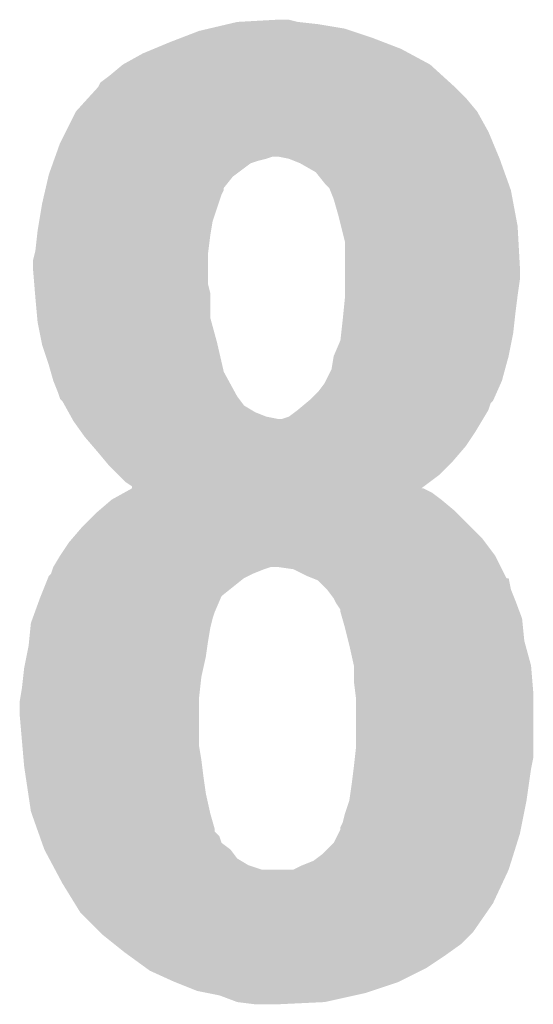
# Model space of a CAD drawing. Extents: x -0.05 to 0.95, y -0.15 to 1.54.
# Tile 37 of 45: x 0.6452 to 0.6681, y 1.0838 to 1.1277. Entities that reach past the tile are written whole.
import ezdxf

# ---------------------------------------------------------------- set-up
doc = ezdxf.new("R2010")
doc.units = 0
doc.layers.add('ACCEL_35_CLICK_V101_GTO', color=14, linetype='CONTINUOUS')

msp = doc.modelspace()

# ---------------------------------------------------------------- linework, layer by layer
at = {"layer": 'ACCEL_35_CLICK_V101_GTO'}
for points in [[(0.653625, 1.1273), (0.654475, 1.1275), (0.6597, 1.1273), (0.6585, 1.1275)], [(0.654475, 1.1275), (0.6549, 1.1276), (0.6585, 1.1275), (0.6576, 1.1276)], [(0.6549, 1.1276), (0.6567, 1.1277), (0.6576, 1.1276), (0.6572, 1.1277)], [(0.65242, 1.1269), (0.6532, 1.1272), (0.6609, 1.1269), (0.66, 1.1272)], [(0.6532, 1.1272), (0.653625, 1.1273), (0.66, 1.1272), (0.6597, 1.1273)], [(0.65118, 1.1264), (0.6519, 1.1267), (0.6622, 1.1264), (0.66142, 1.1267)], [(0.6519, 1.1267), (0.65242, 1.1269), (0.66142, 1.1267), (0.6609, 1.1269)], [(0.6498, 1.1257), (0.6507, 1.1262), (0.6635, 1.1257), (0.662571, 1.1262)], [(0.6507, 1.1262), (0.65118, 1.1264), (0.662571, 1.1262), (0.6622, 1.1264)], [(0.6492, 1.1252), (0.6498, 1.1257), (0.66405, 1.1252), (0.6635, 1.1257)], [(0.6488, 1.1249), (0.6492, 1.1252), (0.66438, 1.1249), (0.66405, 1.1252)], [(0.6487, 1.1247), (0.6488, 1.1249), (0.6646, 1.1247), (0.66438, 1.1249)], [(0.648245, 1.1242), (0.6487, 1.1247), (0.6651, 1.1242), (0.6646, 1.1247)], [(0.6477, 1.1236), (0.648245, 1.1242), (0.6656, 1.1236), (0.6651, 1.1242)], [(0.64725, 1.1227), (0.6477, 1.1236), (0.6661, 1.1227), (0.6656, 1.1236)], [(0.647, 1.1222), (0.64725, 1.1227), (0.666308, 1.1222), (0.6661, 1.1227)], [(0.646786, 1.1216), (0.647, 1.1222), (0.666558, 1.1216), (0.666308, 1.1222)], [(0.6465, 1.1208), (0.646679, 1.1213), (0.654833, 1.1208), (0.6555, 1.1213)], [(0.646679, 1.1213), (0.646714, 1.1214), (0.6555, 1.1213), (0.6558, 1.1214)], [(0.646714, 1.1214), (0.64675, 1.1215), (0.6558, 1.1214), (0.6562, 1.1215)], [(0.64675, 1.1215), (0.646786, 1.1216), (0.6562, 1.1215), (0.6565, 1.1216)], [(0.6572, 1.1215), (0.6567, 1.1216), (0.6666, 1.1215), (0.666558, 1.1216)], [(0.6577, 1.1213), (0.6572, 1.1215), (0.666671, 1.1213), (0.6666, 1.1215)], [(0.6584, 1.1209), (0.6577, 1.1213), (0.666814, 1.1209), (0.666671, 1.1213)], [(0.646477, 1.1207), (0.6465, 1.1208), (0.6547, 1.1207), (0.654833, 1.1208)], [(0.6588, 1.1204), (0.6584, 1.1209), (0.666993, 1.1204), (0.666814, 1.1209)], [(0.646362, 1.1202), (0.646477, 1.1207), (0.6543, 1.1202), (0.6547, 1.1207)], [(0.659, 1.1202), (0.6588, 1.1204), (0.667064, 1.1202), (0.666993, 1.1204)], [(0.6462, 1.1195), (0.646292, 1.1199), (0.654067, 1.1195), (0.6542, 1.1199)], [(0.646292, 1.1199), (0.646339, 1.1201), (0.6542, 1.1199), (0.6543, 1.1201)], [(0.646339, 1.1201), (0.646362, 1.1202), (0.6543, 1.1201), (0.6543, 1.1202)], [(0.65904, 1.1201), (0.659, 1.1202), (0.6671, 1.1201), (0.667064, 1.1202)], [(0.6592, 1.1197), (0.65904, 1.1201), (0.667175, 1.1197), (0.6671, 1.1201)], [(0.646067, 1.1187), (0.6462, 1.1195), (0.6538, 1.1187), (0.654067, 1.1195)], [(0.6594, 1.119), (0.6592, 1.1197), (0.667306, 1.119), (0.667175, 1.1197)], [(0.646, 1.1183), (0.646067, 1.1187), (0.653733, 1.1183), (0.6538, 1.1187)], [(0.659525, 1.1185), (0.6594, 1.119), (0.6674, 1.1185), (0.667306, 1.119)], [(0.645978, 1.1181), (0.646, 1.1183), (0.6537, 1.1181), (0.653733, 1.1183)], [(0.6597, 1.1178), (0.659525, 1.1185), (0.667439, 1.1178), (0.6674, 1.1185)], [(0.6459, 1.1174), (0.645978, 1.1181), (0.653612, 1.1174), (0.6537, 1.1181)], [(0.6597, 1.1167), (0.6597, 1.1178), (0.6675, 1.1167), (0.667439, 1.1178)], [(0.6458, 1.117), (0.645875, 1.1173), (0.6536, 1.117), (0.6536, 1.1173)], [(0.645875, 1.1173), (0.6459, 1.1174), (0.6536, 1.1173), (0.653612, 1.1174)], [(0.6458, 1.1165), (0.6458, 1.117), (0.6536, 1.1165), (0.6536, 1.117)], [(0.64585, 1.1159), (0.6458, 1.1165), (0.6536, 1.1159), (0.6536, 1.1165)], [(0.6597, 1.1161), (0.6597, 1.1167), (0.6675, 1.1161), (0.6675, 1.1167)], [(0.6597, 1.1154), (0.6597, 1.1161), (0.6674, 1.1154), (0.6675, 1.1161)], [(0.645883, 1.1155), (0.64585, 1.1159), (0.6537, 1.1155), (0.6536, 1.1159)], [(0.6459, 1.1153), (0.645883, 1.1155), (0.6537, 1.1153), (0.6537, 1.1155)], [(0.645982, 1.1144), (0.6459, 1.1153), (0.6537, 1.1144), (0.6537, 1.1153)], [(0.65963, 1.1146), (0.6597, 1.1153), (0.6673, 1.1146), (0.667388, 1.1153)], [(0.6597, 1.1153), (0.6597, 1.1154), (0.667388, 1.1153), (0.6674, 1.1154)], [(0.646, 1.1142), (0.645982, 1.1144), (0.653755, 1.1142), (0.6537, 1.1144)], [(0.64618, 1.1133), (0.646, 1.1142), (0.654, 1.1133), (0.653755, 1.1142)], [(0.659533, 1.1137), (0.6596, 1.1143), (0.6672, 1.1137), (0.667267, 1.1143)], [(0.6596, 1.1143), (0.65963, 1.1146), (0.667267, 1.1143), (0.6673, 1.1146)], [(0.6592, 1.1127), (0.6595, 1.1134), (0.667, 1.1127), (0.66714, 1.1134)], [(0.6595, 1.1134), (0.659533, 1.1137), (0.66714, 1.1134), (0.6672, 1.1137)], [(0.6462, 1.1132), (0.64618, 1.1133), (0.654023, 1.1132), (0.654, 1.1133)], [(0.6465, 1.1123), (0.6462, 1.1132), (0.654231, 1.1123), (0.654023, 1.1132)], [(0.6591, 1.1121), (0.6592, 1.1127), (0.666836, 1.1121), (0.667, 1.1127)], [(0.646586, 1.112), (0.6465, 1.1123), (0.6543, 1.112), (0.654231, 1.1123)], [(0.6467, 1.1116), (0.646586, 1.112), (0.654518, 1.1116), (0.6543, 1.112)], [(0.65885, 1.1116), (0.6591, 1.1121), (0.6667, 1.1116), (0.666836, 1.1121)], [(0.6469, 1.1111), (0.6467, 1.1116), (0.654791, 1.1111), (0.654518, 1.1116)], [(0.6588, 1.1115), (0.65885, 1.1116), (0.666655, 1.1115), (0.6667, 1.1116)], [(0.6585, 1.1111), (0.6588, 1.1115), (0.666478, 1.1111), (0.666655, 1.1115)], [(0.646967, 1.1109), (0.6469, 1.1111), (0.6549, 1.1109), (0.654791, 1.1111)], [(0.647, 1.1108), (0.646967, 1.1109), (0.654975, 1.1108), (0.6549, 1.1109)], [(0.6471, 1.1107), (0.647, 1.1108), (0.65505, 1.1107), (0.654975, 1.1108)], [(0.647211, 1.1105), (0.6471, 1.1107), (0.6552, 1.1105), (0.65505, 1.1107)], [(0.65796, 1.1106), (0.65808, 1.1107), (0.6662, 1.1106), (0.6663, 1.1107)], [(0.65808, 1.1107), (0.6582, 1.1108), (0.6663, 1.1107), (0.666344, 1.1108)], [(0.6582, 1.1108), (0.6585, 1.1111), (0.666344, 1.1108), (0.666478, 1.1111)], [(0.647378, 1.1102), (0.647211, 1.1105), (0.6557, 1.1102), (0.6552, 1.1105)], [(0.6572, 1.11), (0.6576, 1.1103), (0.66592, 1.11), (0.6661, 1.1103)], [(0.6576, 1.1103), (0.65796, 1.1106), (0.6661, 1.1103), (0.6662, 1.1106)], [(0.647489, 1.11), (0.647378, 1.1102), (0.6562, 1.11), (0.6557, 1.1102)], [(0.647544, 1.1099), (0.647489, 1.11), (0.6567, 1.1099), (0.6562, 1.11)], [(0.6476, 1.1098), (0.647544, 1.1099), (0.6658, 1.1098), (0.66586, 1.1099)], [(0.647957, 1.1093), (0.6476, 1.1098), (0.6655, 1.1093), (0.6658, 1.1098)], [(0.6569, 1.1099), (0.6572, 1.11), (0.66586, 1.1099), (0.66592, 1.11)], [(0.6481, 1.1091), (0.647957, 1.1093), (0.665367, 1.1091), (0.6655, 1.1093)], [(0.648443, 1.1087), (0.6481, 1.1091), (0.6651, 1.1087), (0.665367, 1.1091)], [(0.6487, 1.1084), (0.648443, 1.1087), (0.664843, 1.1084), (0.6651, 1.1087)], [(0.649033, 1.108), (0.6487, 1.1084), (0.6645, 1.108), (0.664843, 1.1084)], [(0.6492, 1.1078), (0.649033, 1.108), (0.6643, 1.1078), (0.6645, 1.108)], [(0.6496, 1.1074), (0.6492, 1.1078), (0.6639, 1.1074), (0.6643, 1.1078)], [(0.6499, 1.1071), (0.6496, 1.1074), (0.663501, 1.1071), (0.6639, 1.1074)], [(0.649839, 1.1066), (0.650199, 1.1068), (0.6636, 1.1066), (0.6632, 1.1068)], [(0.6502, 1.1069), (0.6499, 1.1071), (0.663236, 1.1069), (0.663501, 1.1071)], [(0.650199, 1.1068), (0.6502, 1.106801), (0.663103, 1.1068), (0.663103, 1.106801)], [(0.650199, 1.1068), (0.650199, 1.1068), (0.6632, 1.1068), (0.663103, 1.1068)], [(0.6502, 1.106801), (0.6502, 1.1069), (0.663103, 1.106801), (0.663236, 1.1069)], [(0.648717, 1.1058), (0.6493, 1.1063), (0.6646, 1.1058), (0.664, 1.1063)], [(0.6493, 1.1063), (0.649839, 1.1066), (0.664, 1.1063), (0.6636, 1.1066)], [(0.648, 1.1051), (0.6486, 1.1057), (0.6653, 1.1051), (0.6647, 1.1057)], [(0.6486, 1.1057), (0.648717, 1.1058), (0.6647, 1.1057), (0.6646, 1.1058)], [(0.647571, 1.1046), (0.648, 1.1051), (0.6658, 1.1046), (0.6653, 1.1051)], [(0.6474, 1.1044), (0.647571, 1.1046), (0.66595, 1.1044), (0.6658, 1.1046)], [(0.647, 1.1038), (0.6474, 1.1044), (0.6664, 1.1038), (0.66595, 1.1044)], [(0.6467, 1.1033), (0.647, 1.1038), (0.66665, 1.1033), (0.6664, 1.1038)], [(0.646667, 1.1032), (0.6467, 1.1033), (0.6561, 1.1032), (0.6564, 1.1033)], [(0.6574, 1.1032), (0.6567, 1.1033), (0.6667, 1.1032), (0.66665, 1.1033)], [(0.64614, 1.102), (0.64646, 1.1028), (0.6542, 1.102), (0.6552, 1.1028)], [(0.64646, 1.1028), (0.6465, 1.1029), (0.6552, 1.1028), (0.6554, 1.1029)], [(0.6465, 1.1029), (0.6466, 1.103), (0.6554, 1.1029), (0.6556, 1.103)], [(0.6466, 1.103), (0.646667, 1.1032), (0.6556, 1.103), (0.6561, 1.1032)], [(0.658, 1.1029), (0.6574, 1.1032), (0.666851, 1.1029), (0.6667, 1.1032)], [(0.65825, 1.1028), (0.658, 1.1029), (0.666901, 1.1028), (0.666851, 1.1029)], [(0.658252, 1.102799), (0.65825, 1.1028), (0.667, 1.102799), (0.666901, 1.1028)], [(0.6585, 1.1027), (0.658252, 1.102799), (0.66702, 1.1027), (0.667, 1.102799)], [(0.6589, 1.1023), (0.6585, 1.1027), (0.6671, 1.1023), (0.66702, 1.1027)], [(0.645882, 1.1013), (0.6461, 1.1019), (0.6539, 1.1013), (0.654157, 1.1019)], [(0.6461, 1.1019), (0.64614, 1.102), (0.654157, 1.1019), (0.6542, 1.102)], [(0.6592, 1.1019), (0.6589, 1.1023), (0.66726, 1.1019), (0.6671, 1.1023)], [(0.65925, 1.1018), (0.6592, 1.1019), (0.6673, 1.1018), (0.66726, 1.1019)], [(0.6593, 1.1017), (0.65925, 1.1018), (0.667338, 1.1017), (0.6673, 1.1018)], [(0.6595, 1.1014), (0.6593, 1.1017), (0.66745, 1.1014), (0.667338, 1.1017)], [(0.645773, 1.101), (0.645882, 1.1013), (0.6538, 1.101), (0.6539, 1.1013)], [(0.6595, 1.1013), (0.6595, 1.1014), (0.667488, 1.1013), (0.66745, 1.1014)], [(0.659586, 1.101), (0.6595, 1.1013), (0.6676, 1.101), (0.667488, 1.1013)], [(0.64562, 1.1), (0.64568, 1.1006), (0.6536, 1.1), (0.6537, 1.1006)], [(0.64568, 1.1006), (0.6457, 1.1008), (0.6537, 1.1006), (0.65375, 1.1008)], [(0.6457, 1.1008), (0.645773, 1.101), (0.65375, 1.1008), (0.6538, 1.101)], [(0.6597, 1.1006), (0.659586, 1.101), (0.66764, 1.1006), (0.6676, 1.101)], [(0.65985, 1.1), (0.6597, 1.1006), (0.6677, 1.1), (0.66764, 1.1006)], [(0.6455, 1.0993), (0.6456, 1.0998), (0.6535, 1.0993), (0.653571, 1.0998)], [(0.6456, 1.0998), (0.64562, 1.1), (0.653571, 1.0998), (0.6536, 1.1)], [(0.6599, 1.0998), (0.65985, 1.1), (0.667755, 1.0998), (0.6677, 1.1)], [(0.6601, 1.0989), (0.6599, 1.0998), (0.668, 1.0989), (0.667755, 1.0998)], [(0.6454, 1.0988), (0.6455, 1.0993), (0.653389, 1.0988), (0.6535, 1.0993)], [(0.6601, 1.0982), (0.6601, 1.0989), (0.668058, 1.0982), (0.668, 1.0989)], [(0.6453, 1.0979), (0.645355, 1.0984), (0.653244, 1.0979), (0.6533, 1.0984)], [(0.645355, 1.0984), (0.6454, 1.0988), (0.6533, 1.0984), (0.653389, 1.0988)], [(0.660162, 1.0977), (0.6601, 1.0982), (0.6681, 1.0977), (0.668058, 1.0982)], [(0.6452, 1.0973), (0.645233, 1.0975), (0.6532, 1.0973), (0.6532, 1.0975)], [(0.645233, 1.0975), (0.6453, 1.0979), (0.6532, 1.0975), (0.653244, 1.0979)], [(0.6602, 1.0974), (0.660162, 1.0977), (0.6681, 1.0974), (0.6681, 1.0977)], [(0.6452, 1.0967), (0.6452, 1.0973), (0.6532, 1.0967), (0.6532, 1.0973)], [(0.6602, 1.0953), (0.6602, 1.0974), (0.6681, 1.0953), (0.6681, 1.0974)], [(0.645322, 1.0953), (0.6452, 1.0967), (0.6532, 1.0953), (0.6532, 1.0967)], [(0.645374, 1.0947), (0.645322, 1.0953), (0.6533, 1.0947), (0.6532, 1.0953)], [(0.660144, 1.0948), (0.6602, 1.0953), (0.6681, 1.0948), (0.6681, 1.0953)], [(0.6454, 1.0944), (0.645374, 1.0947), (0.653338, 1.0944), (0.6533, 1.0947)], [(0.6601, 1.0944), (0.660144, 1.0948), (0.66802, 1.0944), (0.6681, 1.0948)], [(0.645475, 1.0939), (0.6454, 1.0944), (0.6534, 1.0939), (0.653338, 1.0944)], [(0.66, 1.0936), (0.660088, 1.0943), (0.6679, 1.0936), (0.668, 1.0943)], [(0.660088, 1.0943), (0.6601, 1.0944), (0.668, 1.0943), (0.66802, 1.0944)], [(0.64558, 1.0932), (0.645475, 1.0939), (0.6535, 1.0932), (0.6534, 1.0939)], [(0.6599, 1.0929), (0.66, 1.0936), (0.6678, 1.0929), (0.6679, 1.0936)], [(0.6457, 1.0924), (0.64558, 1.0932), (0.653678, 1.0924), (0.6535, 1.0932)], [(0.6597, 1.0923), (0.6599, 1.0929), (0.66768, 1.0923), (0.6678, 1.0929)], [(0.645735, 1.0923), (0.6457, 1.0924), (0.6537, 1.0923), (0.653678, 1.0924)], [(0.645982, 1.0916), (0.645735, 1.0923), (0.6539, 1.0916), (0.6537, 1.0923)], [(0.6596, 1.0919), (0.6597, 1.0923), (0.6676, 1.0919), (0.66768, 1.0923)], [(0.6595, 1.0917), (0.6596, 1.0919), (0.66756, 1.0917), (0.6676, 1.0919)], [(0.646018, 1.0915), (0.645982, 1.0916), (0.6539, 1.0915), (0.6539, 1.0916)], [(0.646088, 1.0913), (0.646018, 1.0915), (0.6541, 1.0913), (0.6539, 1.0915)], [(0.6592, 1.091), (0.6594, 1.0914), (0.667375, 1.091), (0.6675, 1.0914)], [(0.6594, 1.0914), (0.6595, 1.0916), (0.6675, 1.0914), (0.66754, 1.0916)], [(0.6595, 1.0916), (0.6595, 1.0917), (0.66754, 1.0916), (0.66756, 1.0917)], [(0.646194, 1.091), (0.646088, 1.0913), (0.6542, 1.091), (0.6541, 1.0913)], [(0.6463, 1.0907), (0.646194, 1.091), (0.6546, 1.0907), (0.6542, 1.091)], [(0.6587, 1.0905), (0.6592, 1.091), (0.667219, 1.0905), (0.667375, 1.091)], [(0.646513, 1.0903), (0.6463, 1.0907), (0.6549, 1.0903), (0.6546, 1.0907)], [(0.6583, 1.0902), (0.6587, 1.0905), (0.667125, 1.0902), (0.667219, 1.0905)], [(0.646673, 1.09), (0.646513, 1.0903), (0.6554, 1.09), (0.6549, 1.0903)], [(0.6578, 1.09), (0.6583, 1.0902), (0.667062, 1.09), (0.667125, 1.0902)], [(0.64678, 1.0898), (0.646673, 1.09), (0.656, 1.0898), (0.6554, 1.09)], [(0.6471, 1.0892), (0.64678, 1.0898), (0.66672, 1.0892), (0.667, 1.0898)], [(0.64678, 1.0898), (0.64678, 1.0898), (0.6574, 1.0898), (0.656, 1.0898)], [(0.6574, 1.0898), (0.6578, 1.09), (0.667, 1.0898), (0.667062, 1.09)], [(0.647654, 1.0883), (0.6471, 1.0892), (0.6663, 1.0883), (0.66672, 1.0892)], [(0.6479, 1.0879), (0.647654, 1.0883), (0.666023, 1.0879), (0.6663, 1.0883)], [(0.6488, 1.087), (0.6479, 1.0879), (0.6654, 1.087), (0.666023, 1.0879)], [(0.6489, 1.0869), (0.6488, 1.087), (0.6653, 1.0869), (0.6654, 1.087)], [(0.6494, 1.0865), (0.6489, 1.0869), (0.6649, 1.0865), (0.6653, 1.0869)], [(0.6499, 1.0861), (0.6494, 1.0865), (0.66434, 1.0861), (0.6649, 1.0865)], [(0.650038, 1.086), (0.6499, 1.0861), (0.6642, 1.086), (0.66434, 1.0861)], [(0.650863, 1.0854), (0.650038, 1.086), (0.6633, 1.0854), (0.6642, 1.086)], [(0.651, 1.0853), (0.650863, 1.0854), (0.6631, 1.0853), (0.6633, 1.0854)], [(0.6521, 1.0848), (0.651, 1.0853), (0.6621, 1.0848), (0.6631, 1.0853)], [(0.6531, 1.0844), (0.6521, 1.0848), (0.6609, 1.0844), (0.6621, 1.0848)], [(0.6536, 1.0843), (0.6531, 1.0844), (0.6606, 1.0843), (0.6609, 1.0844)], [(0.6541, 1.0842), (0.6536, 1.0843), (0.66015, 1.0842), (0.6606, 1.0843)], [(0.6549, 1.0839), (0.6541, 1.0842), (0.6588, 1.0839), (0.66015, 1.0842)], [(0.6557, 1.0838), (0.6549, 1.0839), (0.6567, 1.0838), (0.6588, 1.0839)]]:
    msp.add_solid(points, dxfattribs=at)

doc.saveas('drawing.dxf')
